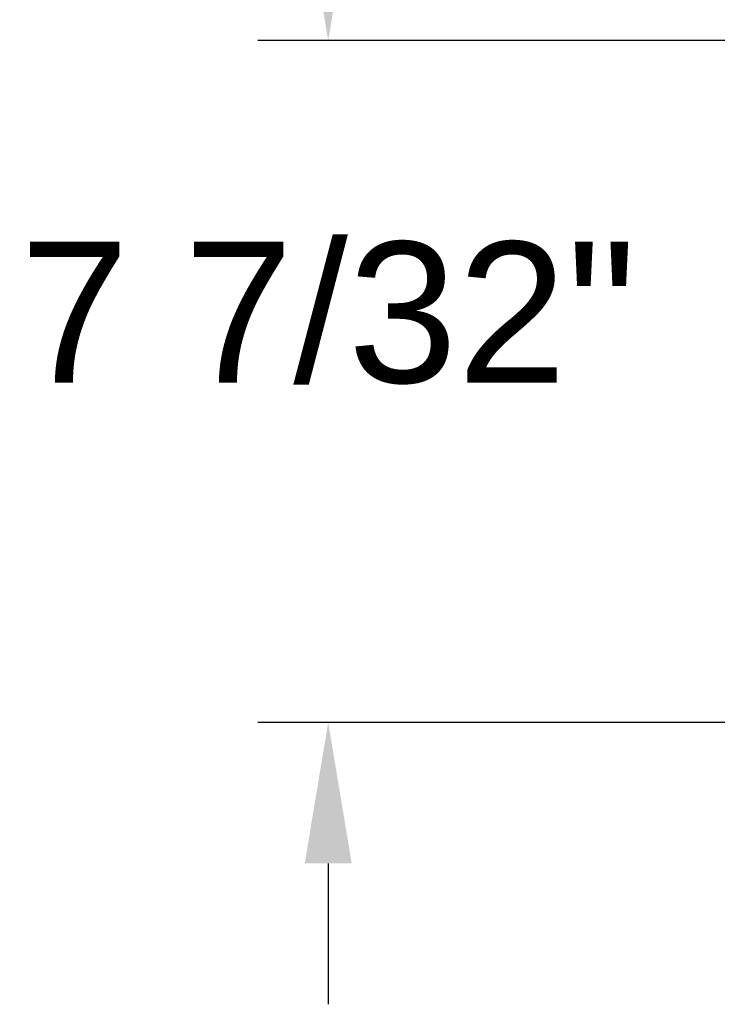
# Model space of a CAD drawing. Header units: inches. Extents: x 170 to 312, y 215 to 248.
# Tile 64 of 177: x 176.21 to 176.675, y 238.469 to 239.124. Entities that reach past the tile are written whole.
import ezdxf

# ---------------------------------------------------------------- set-up
doc = ezdxf.new("R2010")
doc.units = ezdxf.units.IN
doc.header["$LTSCALE"] = 0.25
doc.header["$MEASUREMENT"] = 0
doc.layers.add('ANNOTATIONS', color=1, linetype='Continuous')
doc.styles.add('ARIAL', font='arial.ttf', dxfattribs={"height": 0.09375})
doc.dimstyles.new('STANDARD$0', dxfattribs={"dimtxt": 0.09375, "dimasz": 0.09375, "dimexe": 0.03125, "dimexo": 0.046875, "dimgap": 0.09, "dimtad": 0, "dimtih": 1, "dimtoh": 1, "dimdec": 4, "dimzin": 0, "dimdsep": 46, "dimtxsty": 'ARIAL', "dimcen": 0.09, "dimadec": 0, "dimazin": 0, "dimtfac": 1, "dimtdec": 4, "dimtofl": 0, "dimtmove": 0, "dimatfit": 1, "dimfxl": 1, "dimtolj": 1, "dimtzin": 0, "dimarcsym": 0})

# ---------------------------------------------------------------- blocks, each defined once
blk = doc.blocks.new('*D216')
at = {"layer": 'ANNOTATIONS', "color": 0, "lineweight": -2, "transparency": 16777216}
for p, q in [((176.41561, 239.20442), (176.41561, 239.29817)), ((176.91701, 239.11067), (176.36874, 239.11067)), ((176.90396, 238.65653), (176.36874, 238.65653)), ((176.41561, 238.56278), (176.41561, 238.46903))]:
    blk.add_line(p, q, dxfattribs=at)
at = {"layer": 'ANNOTATIONS', "color": 0, "transparency": 16777216}
for points in [[(176.39999, 239.20442), (176.43124, 239.20442), (176.41561, 239.11067)], [(176.39999, 238.56278), (176.43124, 238.56278), (176.41561, 238.65653)]]:
    blk.add_solid(points, dxfattribs=at)
at = {"layer": 'defpoints', "color": 0, "transparency": 16777216}
for p in [(176.96389, 239.11067), (176.41561, 238.65653), (176.95083, 238.65653)]:
    blk.add_point(p, dxfattribs=at)
at = {"layer": 'ANNOTATIONS', "color": 0, "transparency": 16777216, "insert": (176.41561, 238.92903), "char_height": 0.09375, "attachment_point": 5, "style": 'ARIAL'}
blk.add_mtext('\\A1;7 7/32"', dxfattribs=at)

msp = doc.modelspace()

# ---------------------------------------------------------------- dimensions: what is measured, and where the dimension line sits
at = {"layer": 'ANNOTATIONS'}
dim = msp.add_linear_dim(base=(176.41561, 238.65653), p1=(176.96389, 239.11067), p2=(176.95083, 238.65653), angle=90, text='7 7/32"', dimstyle='STANDARD$0', override={"dimexe": 0.046875, "dimgap": 0.0625, "dimlunit": 4, "dimcen": 0.089844, "dimfxl": 0.18, "dimfrac": 2}, dxfattribs=at)
dim.commit()
dim.dimension.update_dxf_attribs({"geometry": '*D216', "text_midpoint": (176.41561, 238.92903), "dimtype": 160})

doc.saveas('drawing.dxf')
